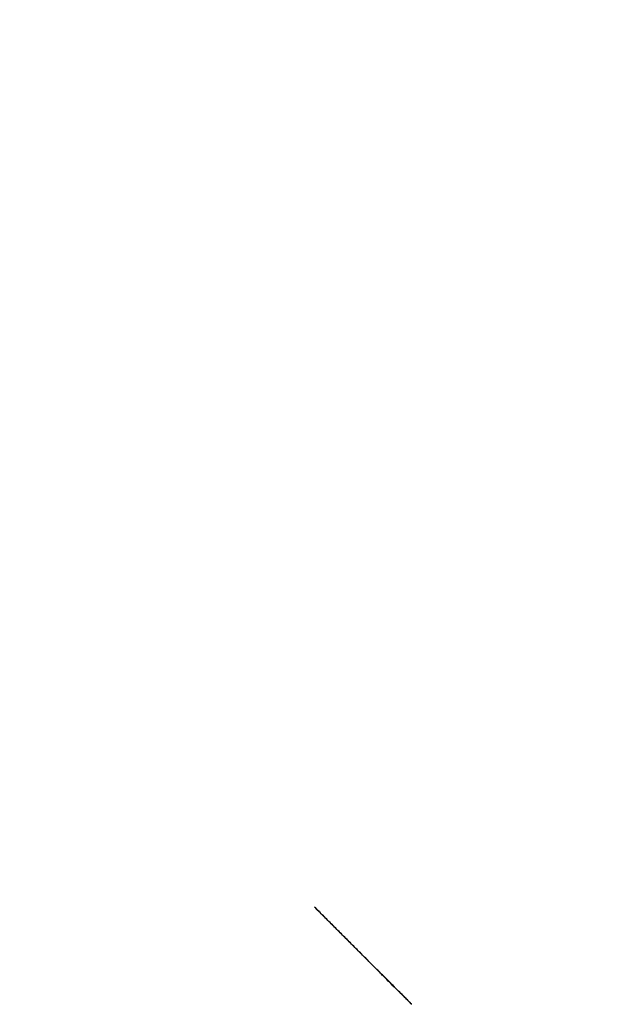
# Model space of a CAD drawing. Header units: millimetres. Extents: x -171 to 493, y -1571 to 169.
# Tile 219 of 256: x 5.793 to 6.648, y -6.364 to -4.93. Entities that reach past the tile are written whole.
import ezdxf

# ---------------------------------------------------------------- set-up
doc = ezdxf.new("R2010")
doc.units = ezdxf.units.MM
doc.layers.add('Bent Two__PARTS__Pipe', color=7, linetype='Continuous', true_color=0x000000)
doc.layers.add('Bent Two__PARTS__Switch', color=7, linetype='Continuous', true_color=0xe6e6e6)

msp = doc.modelspace()

# ---------------------------------------------------------------- linework, layer by layer
at = {"layer": 'Bent Two__PARTS__Pipe'}
msp.add_rational_spline([(4.1667, -6.2361, 1125.432), (7.5, -4.0089, 1125.432), (7.5, 0, 1125.432), (7.5, 4.0089, 1125.432), (4.1667, 6.2361, 1125.432)], [0.861834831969, 0.8187282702, 1, 0.818728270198, 0.861834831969], degree=2, knots=[5.387669, 5.387669, 5.387669, 14.137167, 14.137167, 22.886665, 22.886665, 22.886665], dxfattribs=at)
msp.add_rational_spline([(6.3643, -6.3643, 1638.8), (6.3643, -6.3643, 1639), (6.2228, -6.2228, 1639)], [1, 0.707106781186, 1], degree=2, dxfattribs=at)
at = {"layer": 'Bent Two__PARTS__Switch'}
for points, weights in [([(6.3641, -6.3644, 1639.2), (6.3641, -6.3644, 1639), (6.2227, -6.2229, 1639)], [1, 0.70710678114, 1]), ([(6.3641, -6.3644, 1639.8), (6.3641, -6.3644, 1640), (6.2227, -6.2229, 1640)], [1, 0.707106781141, 1])]:
    msp.add_rational_spline(points, weights, degree=2, dxfattribs=at)

doc.saveas('drawing.dxf')
